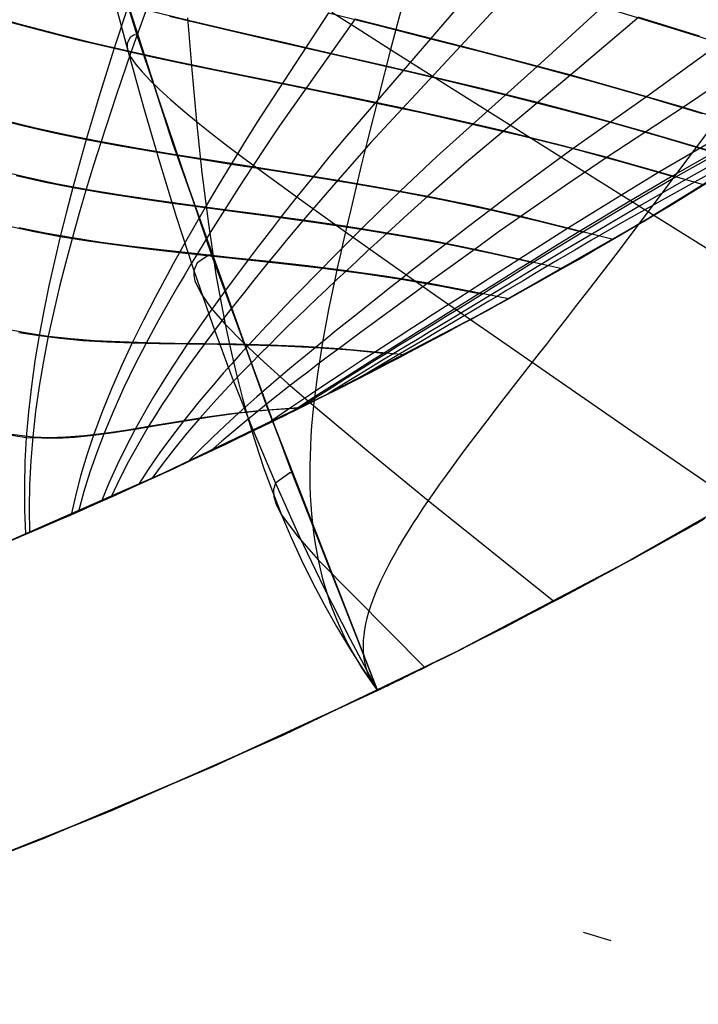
# Model space of a CAD drawing. Header units: millimetres. Extents: x -58 to 58, y -58 to 58.
# Tile 37 of 74: x 21.29 to 28.36, y -55.04 to -44.78. Entities that reach past the tile are written whole.
import ezdxf

# ---------------------------------------------------------------- set-up
doc = ezdxf.new("R2010")
doc.units = ezdxf.units.MM
doc.header["$MEASUREMENT"] = 0
doc.layers.add('Predefinito', color=5, linetype='Continuous')

msp = doc.modelspace()

# ---------------------------------------------------------------- linework, layer by layer
at = {"layer": 'Predefinito', "color": 9}
for points in [[(16.632, -55.042), (18.522, -54.435), (20.39, -53.763), (22.233, -53.028), (24.05, -52.229), (25.839, -51.367), (27.596, -50.445), (29.321, -49.462), (31.011, -48.421), (32.664, -47.322), (34.278, -46.166), (35.851, -44.955), (37.381, -43.691), (38.867, -42.375), (40.306, -41.008), (41.698, -39.592), (43.039, -38.13)], [(43.039, -38.13), (41.698, -39.592), (40.306, -41.008), (38.867, -42.375), (37.381, -43.691), (35.851, -44.955), (34.278, -46.166), (32.664, -47.322), (31.011, -48.421), (29.321, -49.462), (27.596, -50.445), (25.839, -51.367), (24.05, -52.229), (22.233, -53.028), (20.39, -53.763), (18.522, -54.435), (16.632, -55.042)], [(15.764, -52.17), (17.556, -51.595), (19.326, -50.958), (21.073, -50.261), (22.796, -49.504), (24.491, -48.687), (26.157, -47.813), (27.791, -46.882), (29.393, -45.894), (30.96, -44.853), (32.489, -43.757), (33.98, -42.61), (35.431, -41.412), (36.839, -40.164), (38.203, -38.868)], [(38.203, -38.868), (36.839, -40.164), (35.431, -41.412), (33.98, -42.61), (32.489, -43.757), (30.96, -44.853), (29.393, -45.894), (27.791, -46.882), (26.157, -47.813), (24.491, -48.687), (22.796, -49.504), (21.073, -50.261), (19.326, -50.958), (17.556, -51.595), (15.764, -52.17)], [(20.89, -39.013), (21.132, -40.082), (21.409, -41.192), (21.722, -42.345), (22.073, -43.542), (22.889, -46.08), (23.869, -48.818), (25.02, -51.771)], [(25.02, -51.771), (23.869, -48.818), (22.889, -46.08), (22.073, -43.542), (21.722, -42.345), (21.409, -41.192), (21.132, -40.082), (20.89, -39.013)], [(20.912, -39.114), (21.183, -40.292), (21.481, -41.465), (21.804, -42.63), (22.511, -44.942), (23.29, -47.233), (24.127, -49.502), (25.02, -51.771)], [(25.02, -51.771), (23.308, -52.564), (21.57, -53.301), (19.81, -53.98), (18.028, -54.601)], [(18.028, -54.601), (19.81, -53.98), (21.57, -53.301), (23.308, -52.564), (25.02, -51.771)], [(18.028, -54.601), (19.81, -53.98), (21.57, -53.301), (23.308, -52.564), (25.02, -51.771)], [(18.028, -54.601), (19.792, -53.987), (21.547, -53.31), (23.291, -52.572), (25.02, -51.771)], [(25.02, -51.771), (23.291, -52.572), (21.547, -53.31), (19.792, -53.987), (18.028, -54.601)], [(18.028, -54.601), (19.81, -53.98), (21.57, -53.301), (23.308, -52.564), (25.02, -51.771)], [(25.02, -51.771), (23.291, -52.572), (21.547, -53.31), (19.792, -53.987), (18.028, -54.601)]]:
    msp.add_lwpolyline(points, dxfattribs=at)
at = {"layer": 'Predefinito', "color": 9, "extrusion": (0.11358, 0.983049, 0.143923)}
msp.add_lwpolyline([(-33.215, 353.051), (-33.511, 353.42)], dxfattribs=at)
at = {"layer": 'Predefinito', "color": 9, "extrusion": (0.074686, 0.990655, 0.114122)}
msp.add_lwpolyline([(-30.222, 353.066), (-30.517, 353.512)], dxfattribs=at)
at = {"layer": 'Predefinito', "color": 9, "extrusion": (0.053623, 0.994391, 0.091165)}
msp.add_lwpolyline([(-28.571, 352.693), (-28.826, 353.124)], dxfattribs=at)
at = {"layer": 'Predefinito', "color": 9, "extrusion": (0.032954, 0.997517, 0.062235)}
msp.add_lwpolyline([(-26.939, 351.822), (-27.139, 352.199)], dxfattribs=at)
at = {"layer": 'Predefinito', "color": 9, "extrusion": (4.29924e-07, 1.75071e-07, 1)}
msp.add_lwpolyline([(18.444, -51.284), (19.855, -50.755), (21.251, -50.186), (22.63, -49.58)], dxfattribs=at)
at = {"layer": 'Predefinito', "color": 9, "extrusion": (-3.07447e-07, -1.25204e-07, 1)}
msp.add_lwpolyline([(22.63, -49.579), (21.251, -50.186), (19.855, -50.755), (18.444, -51.284)], dxfattribs=at)
at = {"layer": 'Predefinito', "color": 9, "extrusion": (1, 0, 0)}
for points in [[(-51.771, 60), (-51.771, 35)], [(-51.771, 320), (-51.771, 60)], [(-51.771, 345), (-51.771, 320)], [(-51.771, 345), (-51.771, 322.778)], [(-53.31, 35), (-53.31, 60)]]:
    msp.add_lwpolyline(points, dxfattribs=at)
at = {"layer": 'Predefinito', "color": 9}
for points in [[(20.977, -38.128, 52.234), (21.152, -39.304, 52.349), (21.357, -40.476, 52.471), (21.588, -41.643, 52.6), (21.844, -42.806, 52.731), (22.122, -43.964, 52.865), (22.269, -44.54, 52.941), (22.422, -45.116, 53.027), (22.581, -45.69, 53.128), (22.748, -46.261, 53.242), (22.922, -46.83, 53.371), (23.106, -47.395, 53.512), (23.3, -47.955, 53.666), (23.505, -48.511, 53.832), (23.723, -49.063, 54.009), (23.955, -49.612, 54.195), (24.201, -50.157, 54.389), (24.461, -50.699, 54.589), (24.734, -51.237, 54.793), (25.02, -51.771, 55)], [(20.977, -38.128, 327.766), (21.152, -39.304, 327.651), (21.357, -40.476, 327.529), (21.588, -41.643, 327.4), (21.844, -42.806, 327.269), (22.122, -43.964, 327.135), (22.269, -44.54, 327.059), (22.422, -45.116, 326.973), (22.581, -45.69, 326.872), (22.748, -46.261, 326.758), (22.922, -46.83, 326.629), (23.106, -47.395, 326.488), (23.3, -47.955, 326.334), (23.505, -48.511, 326.168), (23.723, -49.063, 325.991), (23.955, -49.612, 325.805), (24.201, -50.157, 325.611), (24.461, -50.699, 325.411), (24.734, -51.237, 325.207), (25.02, -51.771, 325)], [(25.671, -43.147, 39.436), (25.156, -45.091, 39.873), (24.912, -46.048, 40.094), (24.854, -46.285, 40.157), (24.796, -46.522, 40.227), (24.74, -46.757, 40.304), (24.713, -46.874, 40.346), (24.685, -46.991, 40.39), (24.659, -47.108, 40.437), (24.632, -47.224, 40.487), (24.607, -47.34, 40.539), (24.581, -47.456, 40.594), (24.557, -47.571, 40.651), (24.533, -47.686, 40.711), (24.51, -47.8, 40.773), (24.488, -47.914, 40.837), (24.467, -48.027, 40.905), (24.447, -48.14, 40.974), (24.428, -48.252, 41.046), (24.411, -48.363, 41.121), (24.394, -48.473, 41.197), (24.379, -48.583, 41.276), (24.365, -48.692, 41.358), (24.353, -48.8, 41.441), (24.342, -48.908, 41.527), (24.333, -49.014, 41.616), (24.326, -49.12, 41.706), (24.32, -49.224, 41.798), (24.316, -49.328, 41.893), (24.314, -49.431, 41.989), (24.313, -49.533, 42.088), (24.315, -49.634, 42.188), (24.318, -49.735, 42.29), (24.324, -49.834, 42.394), (24.331, -49.932, 42.5), (24.341, -50.03, 42.607), (24.352, -50.126, 42.716), (24.366, -50.222, 42.827), (24.382, -50.317, 42.939), (24.401, -50.41, 43.052), (24.421, -50.503, 43.167), (24.444, -50.595, 43.284), (24.469, -50.686, 43.401), (24.497, -50.775, 43.52), (24.527, -50.864, 43.64), (24.56, -50.952, 43.76), (24.594, -51.038, 43.882), (24.632, -51.124, 44.004), (24.672, -51.209, 44.127), (24.714, -51.292, 44.251), (24.806, -51.456, 44.499), (24.856, -51.537, 44.624), (24.908, -51.616, 44.749), (24.963, -51.694, 44.875), (25.02, -51.771, 45)], [(25.671, -43.147, 340.564), (25.156, -45.091, 340.127), (24.912, -46.048, 339.906), (24.854, -46.285, 339.843), (24.796, -46.522, 339.773), (24.74, -46.757, 339.696), (24.713, -46.874, 339.654), (24.685, -46.991, 339.61), (24.659, -47.108, 339.563), (24.632, -47.224, 339.513), (24.607, -47.34, 339.461), (24.581, -47.456, 339.406), (24.557, -47.571, 339.349), (24.533, -47.686, 339.289), (24.51, -47.8, 339.227), (24.488, -47.914, 339.163), (24.467, -48.027, 339.095), (24.447, -48.14, 339.026), (24.428, -48.252, 338.954), (24.411, -48.363, 338.879), (24.394, -48.473, 338.803), (24.379, -48.583, 338.724), (24.365, -48.692, 338.642), (24.353, -48.8, 338.559), (24.342, -48.908, 338.473), (24.333, -49.014, 338.384), (24.326, -49.12, 338.294), (24.32, -49.224, 338.202), (24.316, -49.328, 338.107), (24.314, -49.431, 338.011), (24.313, -49.533, 337.912), (24.315, -49.634, 337.812), (24.318, -49.735, 337.71), (24.324, -49.834, 337.606), (24.331, -49.932, 337.5), (24.341, -50.03, 337.393), (24.352, -50.126, 337.284), (24.366, -50.222, 337.173), (24.382, -50.317, 337.061), (24.401, -50.41, 336.948), (24.421, -50.503, 336.833), (24.444, -50.595, 336.716), (24.469, -50.686, 336.599), (24.497, -50.775, 336.48), (24.527, -50.864, 336.36), (24.56, -50.952, 336.24), (24.594, -51.038, 336.118), (24.632, -51.124, 335.996), (24.672, -51.209, 335.873), (24.714, -51.292, 335.749), (24.806, -51.456, 335.501), (24.856, -51.537, 335.376), (24.908, -51.616, 335.251), (24.963, -51.694, 335.125), (25.02, -51.771, 335)], [(22.858, -43.308, 341.78), (22.274, -45.078, 341.108), (22.129, -45.543, 340.924), (21.985, -46.028, 340.719), (21.915, -46.277, 340.607), (21.846, -46.529, 340.486), (21.779, -46.783, 340.357), (21.714, -47.039, 340.218), (21.653, -47.296, 340.069), (21.595, -47.553, 339.911), (21.541, -47.813, 339.745), (21.492, -48.073, 339.569), (21.449, -48.335, 339.384), (21.412, -48.6, 339.192), (21.381, -48.866, 338.991), (21.359, -49.133, 338.782), (21.345, -49.385, 338.579), (21.339, -49.637, 338.369), (21.341, -49.89, 338.155), (21.352, -50.143, 337.935)], [(23.081, -43.369, 37.829), (22.453, -45.11, 38.498), (22.295, -45.569, 38.681), (22.138, -46.049, 38.884), (22.061, -46.296, 38.997), (21.985, -46.545, 39.117), (21.911, -46.798, 39.247), (21.84, -47.051, 39.387), (21.771, -47.306, 39.536), (21.706, -47.562, 39.695), (21.645, -47.819, 39.862), (21.589, -48.077, 40.039), (21.538, -48.338, 40.225), (21.494, -48.6, 40.42), (21.457, -48.864, 40.623), (21.427, -49.129, 40.834), (21.407, -49.377, 41.037), (21.394, -49.626, 41.247), (21.39, -49.875, 41.462), (21.394, -50.125, 41.683)], [(26.162, -44.289, 346.742), (25.573, -44.978, 346.459), (24.675, -46.017, 346.014), (24.512, -46.214, 345.929), (24.347, -46.417, 345.836), (24.179, -46.627, 345.734), (24.009, -46.842, 345.622), (23.925, -46.951, 345.561), (23.84, -47.061, 345.498), (23.756, -47.172, 345.431), (23.672, -47.282, 345.362), (23.59, -47.391, 345.289), (23.508, -47.501, 345.213), (23.428, -47.611, 345.134), (23.348, -47.72, 345.052), (23.269, -47.83, 344.968), (23.192, -47.939, 344.88), (23.115, -48.049, 344.789), (23.04, -48.158, 344.696), (22.967, -48.268, 344.6), (22.894, -48.379, 344.501), (22.823, -48.489, 344.399), (22.754, -48.6, 344.294), (22.686, -48.712, 344.186), (22.62, -48.824, 344.076), (22.556, -48.936, 343.964), (22.494, -49.048, 343.848), (22.397, -49.234, 343.652), (22.305, -49.421, 343.45), (22.221, -49.609, 343.241), (22.143, -49.799, 343.027)], [(26.504, -44.383, 32.831), (25.887, -45.052, 33.106), (24.949, -46.061, 33.539), (24.778, -46.253, 33.622), (24.604, -46.452, 33.713), (24.427, -46.657, 33.812), (24.248, -46.867, 33.921), (24.158, -46.974, 33.98), (24.069, -47.082, 34.043), (23.98, -47.19, 34.108), (23.891, -47.297, 34.177), (23.804, -47.405, 34.249), (23.717, -47.512, 34.323), (23.632, -47.619, 34.401), (23.547, -47.726, 34.482), (23.464, -47.833, 34.566), (23.381, -47.94, 34.653), (23.3, -48.047, 34.743), (23.22, -48.153, 34.836), (23.141, -48.261, 34.932), (23.064, -48.368, 35.031), (22.988, -48.476, 35.133), (22.914, -48.583, 35.237), (22.841, -48.692, 35.344), (22.77, -48.8, 35.454), (22.701, -48.909, 35.567), (22.634, -49.018, 35.682), (22.527, -49.2, 35.88), (22.426, -49.383, 36.085), (22.332, -49.567, 36.296), (22.244, -49.754, 36.514)], [(20.822, -44.698, 337.305), (21.153, -44.794, 338.29), (21.507, -44.89, 339.251), (21.881, -44.985, 340.191), (22.274, -45.078, 341.108), (22.684, -45.169, 342.003), (23.113, -45.26, 342.877), (23.558, -45.352, 343.731), (24.02, -45.446, 344.565), (24.498, -45.543, 345.378), (24.99, -45.645, 346.17), (25.493, -45.752, 346.942), (26.007, -45.867, 347.695), (26.529, -45.99, 348.43), (27.057, -46.124, 349.148), (27.591, -46.267, 349.849), (28.126, -46.422, 350.534)], [(20.936, -44.724, 42.346), (21.283, -44.822, 41.349), (21.653, -44.919, 40.375), (22.043, -45.016, 39.425), (22.453, -45.11, 38.498), (22.881, -45.204, 37.593), (23.327, -45.298, 36.709), (23.792, -45.393, 35.846), (24.272, -45.49, 35.005), (24.769, -45.592, 34.186), (25.278, -45.699, 33.388), (25.799, -45.813, 32.611), (26.33, -45.936, 31.853), (26.868, -46.069, 31.113), (27.412, -46.212, 30.391), (28.425, -46.5, 29.103)], [(24.508, -44.709, 344.877), (23.761, -45.852, 344.395), (23.628, -46.065, 344.302), (23.494, -46.284, 344.202), (23.359, -46.509, 344.094), (23.223, -46.738, 343.976), (23.089, -46.972, 343.847), (23.022, -47.089, 343.778), (22.956, -47.206, 343.706), (22.891, -47.323, 343.632), (22.827, -47.441, 343.555), (22.702, -47.676, 343.392), (22.58, -47.911, 343.218), (22.464, -48.148, 343.034), (22.353, -48.386, 342.839), (22.248, -48.626, 342.633), (22.15, -48.868, 342.418), (22.06, -49.111, 342.193), (21.991, -49.317, 341.997), (21.929, -49.522, 341.795), (21.874, -49.73, 341.587), (21.826, -49.939, 341.374)], [(27.362, -44.645, 348.213), (26.682, -45.267, 347.957), (25.639, -46.205, 347.556), (25.448, -46.385, 347.48), (25.252, -46.572, 347.396), (25.052, -46.765, 347.303), (24.85, -46.963, 347.2), (24.749, -47.064, 347.144), (24.647, -47.165, 347.084), (24.546, -47.267, 347.021), (24.445, -47.368, 346.955), (24.346, -47.469, 346.885), (24.248, -47.57, 346.812), (24.15, -47.67, 346.736), (24.054, -47.77, 346.657), (23.958, -47.869, 346.575), (23.864, -47.969, 346.489), (23.771, -48.068, 346.4), (23.679, -48.167, 346.308), (23.589, -48.266, 346.213), (23.5, -48.366, 346.115), (23.412, -48.465, 346.015), (23.326, -48.564, 345.911), (23.241, -48.664, 345.804), (23.158, -48.763, 345.694), (23.077, -48.863, 345.581), (22.998, -48.963, 345.466), (22.872, -49.127, 345.27), (22.752, -49.292, 345.066), (22.638, -49.458, 344.856), (22.53, -49.625, 344.639)], [(22.607, -44.676, 38.327), (23.062, -44.787, 37.425), (23.535, -44.898, 36.545), (24.025, -45.011, 35.686), (24.531, -45.127, 34.851), (25.052, -45.246, 34.038), (25.586, -45.371, 33.246), (26.131, -45.502, 32.477), (26.686, -45.641, 31.727), (27.248, -45.789, 30.996), (27.815, -45.947, 30.283), (28.833, -46.248, 29.059)], [(24.508, -44.709, 344.877), (25.034, -44.842, 345.679), (25.573, -44.978, 346.459), (26.122, -45.12, 347.218), (26.682, -45.267, 347.957), (27.249, -45.422, 348.677), (27.823, -45.585, 349.378), (28.402, -45.757, 350.062)], [(24.542, -44.7, 41.289), (24.845, -44.893, 40.574), (25.156, -45.091, 39.873), (25.797, -45.497, 38.507), (26.461, -45.915, 37.187), (27.144, -46.345, 35.908), (27.843, -46.783, 34.666), (28.554, -47.227, 33.457)], [(24.542, -44.7, 338.711), (24.845, -44.893, 339.426), (25.156, -45.091, 340.127), (25.797, -45.497, 341.493), (26.461, -45.915, 342.813), (27.144, -46.345, 344.092), (27.843, -46.783, 345.334), (28.554, -47.227, 346.543)], [(27.362, -44.645, 348.213), (27.975, -44.832, 348.919), (28.594, -45.026, 349.605)], [(24.785, -44.772, 34.699), (23.999, -45.886, 35.171), (23.858, -46.095, 35.262), (23.716, -46.31, 35.36), (23.572, -46.531, 35.467), (23.427, -46.757, 35.583), (23.284, -46.987, 35.711), (23.213, -47.103, 35.779), (23.142, -47.218, 35.85), (23.072, -47.334, 35.924), (23.004, -47.449, 36.001), (22.936, -47.565, 36.081), (22.869, -47.68, 36.164), (22.738, -47.912, 36.337), (22.612, -48.144, 36.521), (22.492, -48.378, 36.716), (22.377, -48.614, 36.922), (22.27, -48.851, 37.138), (22.17, -49.09, 37.364), (22.093, -49.292, 37.561), (22.023, -49.495, 37.765), (21.959, -49.699, 37.974), (21.903, -49.905, 38.189)], [(27.741, -44.753, 31.352), (27.032, -45.356, 31.6), (25.947, -46.264, 31.985), (25.747, -46.439, 32.059), (25.543, -46.62, 32.139), (25.334, -46.807, 32.228), (25.123, -47, 32.328), (25.016, -47.098, 32.383), (24.909, -47.196, 32.441), (24.803, -47.295, 32.502), (24.698, -47.394, 32.567), (24.593, -47.492, 32.635), (24.49, -47.589, 32.706), (24.387, -47.686, 32.781), (24.286, -47.783, 32.859), (24.185, -47.879, 32.941), (24.086, -47.975, 33.025), (23.988, -48.071, 33.113), (23.892, -48.167, 33.204), (23.796, -48.262, 33.298), (23.702, -48.358, 33.395), (23.61, -48.453, 33.495), (23.519, -48.548, 33.599), (23.429, -48.644, 33.705), (23.341, -48.739, 33.814), (23.255, -48.834, 33.926), (23.171, -48.93, 34.041), (23.036, -49.087, 34.238), (22.907, -49.245, 34.442), (22.785, -49.403, 34.653), (22.668, -49.562, 34.87)], [(22.853, -44.744, 342.172), (23.308, -44.852, 343.043), (23.779, -44.962, 343.893), (24.266, -45.073, 344.722), (24.769, -45.188, 345.53), (25.284, -45.307, 346.316), (25.812, -45.431, 347.081), (26.349, -45.562, 347.826), (26.894, -45.701, 348.553), (27.446, -45.849, 349.262), (28.003, -46.007, 349.954), (28.562, -46.175, 350.629)], [(23.04, -44.759, 46.093), (23.084, -45.301, 46.221), (23.108, -45.571, 46.293), (23.133, -45.84, 46.372), (23.161, -46.109, 46.457), (23.19, -46.377, 46.549), (23.222, -46.643, 46.648), (23.257, -46.909, 46.754), (23.295, -47.173, 46.867), (23.336, -47.435, 46.986), (23.382, -47.696, 47.112), (23.431, -47.954, 47.245), (23.486, -48.21, 47.383), (23.545, -48.464, 47.528), (23.609, -48.715, 47.678), (23.679, -48.965, 47.833), (23.755, -49.212, 47.994), (23.836, -49.457, 48.159), (23.924, -49.699, 48.329), (24.019, -49.939, 48.504), (24.12, -50.177, 48.682), (24.227, -50.412, 48.864), (24.342, -50.646, 49.048), (24.463, -50.876, 49.235), (24.592, -51.104, 49.425), (24.728, -51.329, 49.616), (24.87, -51.551, 49.807), (25.02, -51.771, 50)], [(23.04, -44.759, 333.907), (23.084, -45.301, 333.779), (23.108, -45.571, 333.707), (23.133, -45.84, 333.628), (23.161, -46.109, 333.543), (23.19, -46.377, 333.451), (23.222, -46.643, 333.352), (23.257, -46.909, 333.246), (23.295, -47.173, 333.133), (23.336, -47.435, 333.014), (23.382, -47.696, 332.888), (23.431, -47.954, 332.755), (23.486, -48.21, 332.617), (23.545, -48.464, 332.472), (23.609, -48.715, 332.322), (23.679, -48.965, 332.167), (23.755, -49.212, 332.006), (23.836, -49.457, 331.841), (23.924, -49.699, 331.671), (24.019, -49.939, 331.496), (24.12, -50.177, 331.318), (24.227, -50.412, 331.136), (24.342, -50.646, 330.952), (24.463, -50.876, 330.765), (24.592, -51.104, 330.575), (24.728, -51.329, 330.384), (24.87, -51.551, 330.193), (25.02, -51.771, 330)], [(24.785, -44.772, 34.699), (25.33, -44.91, 33.891), (25.887, -45.052, 33.106), (26.455, -45.201, 32.343), (27.032, -45.356, 31.6), (27.617, -45.52, 30.877), (28.208, -45.692, 30.172), (29.223, -46.003, 29.012)], [(27.741, -44.753, 31.352), (28.371, -44.949, 30.644)], [(22.511, -44.942, 60), (22.485, -44.939, 58.249), (22.441, -44.965, 56.5), (22.41, -45.023, 54.757), (22.409, -45.065, 53.89), (22.422, -45.116, 53.027), (22.453, -45.176, 52.169), (22.502, -45.246, 51.316), (22.567, -45.325, 50.47), (22.649, -45.412, 49.632), (22.748, -45.508, 48.802), (22.862, -45.611, 47.981), (22.99, -45.722, 47.171), (23.133, -45.84, 46.372), (23.29, -45.965, 45.584), (23.46, -46.097, 44.809), (23.641, -46.234, 44.046), (23.833, -46.377, 43.293), (24.245, -46.676, 41.821), (24.685, -46.991, 40.39), (25.148, -47.318, 38.998), (25.628, -47.655, 37.641), (26.63, -48.351, 35.02), (27.671, -49.07, 32.503), (28.739, -49.803, 30.07)], [(22.511, -44.942, 320), (22.485, -44.939, 321.751), (22.441, -44.965, 323.5), (22.41, -45.023, 325.243), (22.409, -45.065, 326.11), (22.422, -45.116, 326.973), (22.453, -45.176, 327.831), (22.502, -45.246, 328.684), (22.567, -45.325, 329.53), (22.649, -45.412, 330.368), (22.748, -45.508, 331.198), (22.862, -45.611, 332.019), (22.99, -45.722, 332.829), (23.133, -45.84, 333.628), (23.29, -45.965, 334.416), (23.46, -46.097, 335.191), (23.641, -46.234, 335.954), (23.833, -46.377, 336.707), (24.245, -46.676, 338.179), (24.685, -46.991, 339.61), (25.148, -47.318, 341.002), (25.628, -47.655, 342.359), (26.63, -48.351, 344.98), (27.671, -49.07, 347.497), (28.739, -49.803, 349.93)], [(28.594, -45.026, 349.605), (27.823, -45.585, 349.378), (27.057, -46.124, 349.148), (26.42, -46.593, 348.963), (26.195, -46.762, 348.89), (25.966, -46.937, 348.808), (25.733, -47.116, 348.716), (25.616, -47.208, 348.664), (25.498, -47.3, 348.61), (25.381, -47.392, 348.552), (25.265, -47.484, 348.49), (25.149, -47.575, 348.425), (25.035, -47.665, 348.356), (24.922, -47.755, 348.284), (24.81, -47.844, 348.208), (24.699, -47.932, 348.129), (24.589, -48.02, 348.046), (24.481, -48.108, 347.96), (24.374, -48.195, 347.871), (24.269, -48.282, 347.779), (24.164, -48.368, 347.683), (24.062, -48.454, 347.585), (23.96, -48.54, 347.483), (23.861, -48.625, 347.377), (23.763, -48.71, 347.269), (23.667, -48.795, 347.158), (23.573, -48.879, 347.044), (23.433, -49.008, 346.863), (23.298, -49.135, 346.676), (23.169, -49.262, 346.483), (23.044, -49.389, 346.283)], [(29.007, -45.152, 29.955), (28.208, -45.692, 30.172), (27.412, -46.212, 30.391), (26.977, -46.507, 30.502), (26.517, -46.828, 30.633), (26.278, -46.996, 30.711), (26.036, -47.17, 30.799), (25.914, -47.258, 30.848), (25.791, -47.347, 30.901), (25.669, -47.436, 30.957), (25.547, -47.524, 31.017), (25.427, -47.612, 31.08), (25.308, -47.698, 31.147), (25.19, -47.785, 31.218), (25.073, -47.87, 31.292), (24.957, -47.955, 31.37), (24.843, -48.039, 31.451), (24.73, -48.123, 31.535), (24.618, -48.206, 31.623), (24.508, -48.288, 31.714), (24.399, -48.37, 31.809), (24.292, -48.452, 31.906), (24.186, -48.533, 32.007), (24.082, -48.614, 32.112), (23.98, -48.694, 32.219), (23.88, -48.773, 32.329), (23.782, -48.852, 32.443), (23.649, -48.96, 32.605), (23.521, -49.068, 32.772), (23.396, -49.174, 32.945), (23.276, -49.279, 33.123)], [(29.06, -45.15, 34.393), (27.537, -47.182, 34.727), (27.232, -47.577, 34.796), (27.08, -47.773, 34.839), (27.005, -47.87, 34.863), (26.929, -47.967, 34.889), (26.854, -48.064, 34.917), (26.779, -48.16, 34.949), (26.704, -48.256, 34.983), (26.63, -48.351, 35.02), (26.556, -48.447, 35.061), (26.482, -48.541, 35.105), (26.409, -48.635, 35.153), (26.336, -48.729, 35.204), (26.264, -48.821, 35.258), (26.193, -48.914, 35.315), (26.123, -49.005, 35.375), (26.054, -49.096, 35.439), (25.986, -49.186, 35.506), (25.919, -49.275, 35.576), (25.853, -49.363, 35.649), (25.789, -49.451, 35.725), (25.726, -49.537, 35.805), (25.665, -49.622, 35.887), (25.606, -49.707, 35.972), (25.548, -49.79, 36.06), (25.493, -49.872, 36.151), (25.439, -49.953, 36.245), (25.387, -50.032, 36.342), (25.337, -50.111, 36.441), (25.29, -50.188, 36.543), (25.245, -50.264, 36.648), (25.202, -50.339, 36.755), (25.161, -50.413, 36.864), (25.122, -50.485, 36.976), (25.087, -50.556, 37.09), (25.053, -50.626, 37.207), (25.022, -50.694, 37.325), (24.994, -50.761, 37.446), (24.969, -50.827, 37.568), (24.946, -50.891, 37.693), (24.926, -50.954, 37.819), (24.909, -51.016, 37.947), (24.895, -51.077, 38.077), (24.884, -51.135, 38.208), (24.876, -51.193, 38.341), (24.871, -51.249, 38.475), (24.869, -51.304, 38.61), (24.87, -51.357, 38.746), (24.874, -51.409, 38.883), (24.881, -51.459, 39.021), (24.891, -51.508, 39.16), (24.905, -51.556, 39.299), (24.921, -51.602, 39.439), (24.941, -51.646, 39.579), (24.964, -51.689, 39.719), (24.991, -51.731, 39.86), (25.02, -51.771, 40)], [(29.06, -45.15, 345.607), (27.537, -47.182, 345.273), (27.232, -47.577, 345.204), (27.08, -47.773, 345.161), (27.005, -47.87, 345.137), (26.929, -47.967, 345.111), (26.854, -48.064, 345.083), (26.779, -48.16, 345.051), (26.704, -48.256, 345.017), (26.63, -48.351, 344.98), (26.556, -48.447, 344.939), (26.482, -48.541, 344.895), (26.409, -48.635, 344.847), (26.336, -48.729, 344.796), (26.264, -48.821, 344.742), (26.193, -48.914, 344.685), (26.123, -49.005, 344.625), (26.054, -49.096, 344.561), (25.986, -49.186, 344.494), (25.919, -49.275, 344.424), (25.853, -49.363, 344.351), (25.789, -49.451, 344.275), (25.726, -49.537, 344.195), (25.665, -49.622, 344.113), (25.606, -49.707, 344.028), (25.548, -49.79, 343.94), (25.493, -49.872, 343.849), (25.439, -49.953, 343.755), (25.387, -50.032, 343.658), (25.337, -50.111, 343.559), (25.29, -50.188, 343.457), (25.245, -50.264, 343.352), (25.202, -50.339, 343.245), (25.161, -50.413, 343.136), (25.122, -50.485, 343.024), (25.087, -50.556, 342.91), (25.053, -50.626, 342.793), (25.022, -50.694, 342.675), (24.994, -50.761, 342.554), (24.969, -50.827, 342.432), (24.946, -50.891, 342.307), (24.926, -50.954, 342.181), (24.909, -51.016, 342.053), (24.895, -51.077, 341.923), (24.884, -51.135, 341.792), (24.876, -51.193, 341.659), (24.871, -51.249, 341.525), (24.869, -51.304, 341.39), (24.87, -51.357, 341.254), (24.874, -51.409, 341.117), (24.881, -51.459, 340.979), (24.891, -51.508, 340.84), (24.905, -51.556, 340.701), (24.921, -51.602, 340.561), (24.941, -51.646, 340.421), (24.964, -51.689, 340.281), (24.991, -51.731, 340.14), (25.02, -51.771, 340)], [(29.599, -45.762, 351.037), (27.592, -46.878, 350.613), (27.249, -47.078, 350.534), (27.074, -47.181, 350.488), (26.896, -47.286, 350.437), (26.717, -47.392, 350.381), (26.537, -47.5, 350.318), (26.357, -47.607, 350.249), (26.268, -47.661, 350.212), (26.179, -47.714, 350.173), (26.004, -47.818, 350.09), (25.83, -47.921, 350), (25.659, -48.022, 349.903), (25.491, -48.122, 349.8), (25.317, -48.225, 349.685), (25.146, -48.326, 349.563), (24.979, -48.425, 349.434), (24.815, -48.523, 349.298)], [(21.035, -45.813, 337.911), (21.333, -45.887, 338.867), (21.65, -45.96, 339.803), (21.985, -46.028, 340.719), (22.337, -46.094, 341.617), (22.705, -46.158, 342.496), (23.091, -46.221, 343.358), (23.494, -46.284, 344.202), (23.913, -46.349, 345.028), (24.347, -46.417, 345.836), (24.793, -46.491, 346.624), (25.252, -46.572, 347.396), (25.72, -46.662, 348.151), (26.195, -46.762, 348.89), (26.676, -46.873, 349.614), (27.161, -46.995, 350.323)], [(21.144, -45.832, 41.73), (21.457, -45.908, 40.761), (21.789, -45.98, 39.812), (22.138, -46.049, 38.884), (22.506, -46.115, 37.976), (22.892, -46.18, 37.085), (23.295, -46.245, 36.213), (23.716, -46.31, 35.36), (24.152, -46.379, 34.527), (24.604, -46.452, 33.713), (25.068, -46.532, 32.917), (25.543, -46.62, 32.139), (26.026, -46.718, 31.378), (26.517, -46.828, 30.633), (27.475, -47.068, 29.239)], [(28.802, -45.874, 29.484), (27.959, -46.366, 29.685), (27.499, -46.646, 29.785), (27.011, -46.949, 29.904), (26.759, -47.108, 29.975), (26.502, -47.272, 30.057), (26.372, -47.355, 30.103), (26.242, -47.439, 30.153), (26.112, -47.523, 30.206), (25.983, -47.606, 30.263), (25.855, -47.688, 30.324), (25.729, -47.769, 30.388), (25.604, -47.85, 30.457), (25.48, -47.929, 30.529), (25.357, -48.008, 30.604), (25.236, -48.087, 30.683), (25.116, -48.164, 30.766), (24.997, -48.241, 30.852), (24.88, -48.316, 30.941), (24.765, -48.392, 31.034), (24.651, -48.466, 31.13), (24.539, -48.54, 31.23), (24.429, -48.613, 31.333), (24.321, -48.685, 31.439), (24.215, -48.756, 31.548), (24.111, -48.826, 31.66), (23.981, -48.915, 31.808), (23.855, -49.002, 31.961)], [(28.95, -45.92, 29.316), (28.096, -46.406, 29.512), (27.63, -46.682, 29.609), (27.135, -46.981, 29.724), (26.879, -47.138, 29.794), (26.619, -47.299, 29.874), (26.487, -47.381, 29.92), (26.355, -47.464, 29.968), (26.223, -47.546, 30.021), (26.093, -47.628, 30.077), (25.963, -47.708, 30.137), (25.835, -47.788, 30.201), (25.708, -47.867, 30.269), (25.582, -47.946, 30.34), (25.458, -48.023, 30.415), (25.335, -48.1, 30.494), (25.213, -48.176, 30.576), (25.093, -48.251, 30.661), (24.975, -48.325, 30.75), (24.858, -48.398, 30.843), (24.743, -48.471, 30.939), (24.629, -48.543, 31.038), (24.518, -48.614, 31.14), (24.408, -48.684, 31.246), (24.301, -48.753, 31.355), (24.195, -48.821, 31.467), (24.11, -48.877, 31.561)], [(28.984, -45.938, 350.729), (28.126, -46.422, 350.534), (27.657, -46.697, 350.438), (27.16, -46.995, 350.323), (26.903, -47.152, 350.254), (26.642, -47.312, 350.173), (26.51, -47.394, 350.128), (26.377, -47.476, 350.079), (26.245, -47.558, 350.027), (26.114, -47.64, 349.97), (25.984, -47.72, 349.91), (25.856, -47.799, 349.846), (25.728, -47.878, 349.778), (25.602, -47.956, 349.707), (25.477, -48.033, 349.632), (25.354, -48.109, 349.553), (25.232, -48.184, 349.471), (25.112, -48.259, 349.385), (24.993, -48.333, 349.296), (24.876, -48.405, 349.204), (24.76, -48.478, 349.108), (24.647, -48.549, 349.009), (24.535, -48.619, 348.906), (24.425, -48.689, 348.8), (24.317, -48.757, 348.691), (24.199, -48.833, 348.566)], [(24.199, -48.833, 348.566), (24.268, -48.799, 348.659), (24.339, -48.763, 348.753), (24.413, -48.726, 348.847), (24.49, -48.688, 348.94), (24.57, -48.648, 349.034), (24.653, -48.605, 349.127), (24.74, -48.561, 349.221), (24.831, -48.515, 349.315), (24.926, -48.466, 349.408), (25.026, -48.415, 349.502), (25.13, -48.36, 349.596), (25.241, -48.303, 349.689), (25.357, -48.242, 349.783), (25.48, -48.177, 349.876), (25.612, -48.107, 349.97), (25.752, -48.032, 350.063), (25.903, -47.951, 350.157), (25.984, -47.907, 350.204), (26.068, -47.861, 350.251), (26.156, -47.813, 350.297), (26.248, -47.763, 350.344), (26.346, -47.709, 350.391), (26.45, -47.651, 350.438), (26.56, -47.59, 350.485), (26.679, -47.523, 350.531), (26.809, -47.45, 350.578), (26.952, -47.369, 350.625), (27.112, -47.278, 350.671), (27.295, -47.172, 350.718), (27.51, -47.047, 350.765), (27.771, -46.894, 350.811), (28.102, -46.696, 350.857), (29.295, -45.957, 350.995)], [(29.097, -45.964, 29.153), (28.231, -46.444, 29.344), (27.759, -46.716, 29.438), (27.258, -47.011, 29.549), (26.999, -47.166, 29.617), (26.735, -47.325, 29.696), (26.602, -47.406, 29.74), (26.468, -47.487, 29.788), (26.335, -47.568, 29.84), (26.202, -47.648, 29.895), (26.071, -47.728, 29.955), (25.941, -47.806, 30.018), (25.813, -47.884, 30.085), (25.685, -47.961, 30.156), (25.559, -48.037, 30.23), (25.435, -48.112, 30.308), (25.312, -48.186, 30.389), (25.19, -48.26, 30.474), (25.097, -48.316, 30.542), (25.005, -48.371, 30.612), (24.914, -48.427, 30.685), (24.825, -48.481, 30.759), (24.736, -48.535, 30.835), (24.648, -48.589, 30.913), (24.562, -48.642, 30.993), (24.476, -48.695, 31.075)], [(29.032, -46.124, 29.036), (28.109, -46.692, 29.139), (27.854, -46.844, 29.174), (27.64, -46.971, 29.208), (27.458, -47.078, 29.243), (27.3, -47.169, 29.278), (27.161, -47.25, 29.313), (27.035, -47.322, 29.347), (26.92, -47.387, 29.382), (26.815, -47.447, 29.417), (26.717, -47.502, 29.452), (26.625, -47.554, 29.487), (26.538, -47.602, 29.522), (26.456, -47.648, 29.557), (26.304, -47.732, 29.626), (26.164, -47.809, 29.696), (26.034, -47.88, 29.766), (25.912, -47.946, 29.836), (25.798, -48.007, 29.905), (25.69, -48.065, 29.975), (25.588, -48.12, 30.045), (25.49, -48.171, 30.115), (25.397, -48.221, 30.185), (25.308, -48.267, 30.254), (25.223, -48.312, 30.324), (25.141, -48.355, 30.394), (25.062, -48.396, 30.464), (24.986, -48.435, 30.534), (24.913, -48.473, 30.603), (24.842, -48.509, 30.673), (24.708, -48.578, 30.812), (24.582, -48.641, 30.952), (24.463, -48.701, 31.091), (24.351, -48.757, 31.231), (24.246, -48.81, 31.37), (24.146, -48.859, 31.51), (24.051, -48.906, 31.649), (23.961, -48.95, 31.789), (23.875, -48.992, 31.928), (23.793, -49.032, 32.068), (23.714, -49.07, 32.208), (23.64, -49.106, 32.347), (23.568, -49.141, 32.487), (23.434, -49.205, 32.766), (23.309, -49.264, 33.045), (23.193, -49.318, 33.325), (23.085, -49.369, 33.604), (22.984, -49.417, 33.883), (22.888, -49.461, 34.162), (22.798, -49.503, 34.442), (22.63, -49.579, 35)], [(21.084, -46.355, 41.953), (21.367, -46.422, 40.989), (21.668, -46.486, 40.044), (21.985, -46.545, 39.117), (22.32, -46.601, 38.208), (22.672, -46.654, 37.316), (23.041, -46.706, 36.441), (23.427, -46.757, 35.583), (23.83, -46.81, 34.743), (24.248, -46.867, 33.921), (24.679, -46.929, 33.116), (25.123, -47, 32.328), (25.576, -47.079, 31.556), (26.036, -47.17, 30.799), (26.944, -47.374, 29.375)], [(21.255, -46.405, 338.64), (21.542, -46.469, 339.572), (21.846, -46.529, 340.486), (22.165, -46.584, 341.383), (22.502, -46.637, 342.264), (22.854, -46.688, 343.128), (23.223, -46.738, 343.976), (23.609, -46.789, 344.807), (24.009, -46.842, 345.622), (24.424, -46.899, 346.419), (24.85, -46.963, 347.2), (25.287, -47.035, 347.965), (25.733, -47.116, 348.716), (26.186, -47.209, 349.451), (26.642, -47.312, 350.173)], [(21.185, -46.931, 338.381), (21.442, -46.987, 339.308), (21.714, -47.039, 340.218), (22.001, -47.085, 341.112), (22.304, -47.128, 341.991), (22.622, -47.168, 342.856), (22.956, -47.206, 343.706), (23.307, -47.243, 344.542), (23.672, -47.282, 345.362), (24.052, -47.323, 346.166), (24.445, -47.368, 346.955), (24.85, -47.422, 347.73), (25.265, -47.484, 348.49), (25.687, -47.556, 349.237), (26.114, -47.639, 349.97)], [(21.285, -46.945, 41.25), (21.555, -47.001, 40.309), (21.84, -47.051, 39.387), (22.14, -47.097, 38.48), (22.458, -47.14, 37.588), (22.792, -47.18, 36.711), (23.142, -47.218, 35.85), (23.509, -47.257, 35.005), (23.891, -47.297, 34.177), (24.288, -47.342, 33.364), (24.698, -47.394, 32.567), (25.118, -47.454, 31.784), (25.547, -47.524, 31.017), (26.388, -47.686, 29.587)], [(23.29, -47.233, 60), (23.26, -47.233, 58.372), (23.141, -47.315, 55.124), (23.106, -47.395, 53.512), (23.105, -47.445, 52.711), (23.117, -47.5, 51.913), (23.177, -47.63, 50.332), (23.283, -47.782, 48.774), (23.431, -47.954, 47.245), (23.618, -48.144, 45.748), (23.839, -48.351, 44.283), (24.086, -48.57, 42.848), (24.353, -48.8, 41.441), (24.93, -49.284, 38.707), (25.548, -49.79, 36.06), (26.857, -50.842, 30.968)], [(23.29, -47.233, 320), (23.26, -47.233, 321.628), (23.141, -47.315, 324.876), (23.106, -47.395, 326.488), (23.105, -47.445, 327.289), (23.117, -47.5, 328.087), (23.177, -47.63, 329.668), (23.283, -47.782, 331.226), (23.431, -47.954, 332.755), (23.618, -48.144, 334.252), (23.839, -48.351, 335.717), (24.086, -48.57, 337.152), (24.353, -48.8, 338.559), (24.93, -49.284, 341.293), (25.548, -49.79, 343.94), (26.857, -50.842, 349.032)], [(21.162, -48.005, 41.874), (21.369, -48.045, 40.949), (21.589, -48.077, 40.039), (21.822, -48.103, 39.142), (22.07, -48.122, 38.256), (22.333, -48.135, 37.383), (22.612, -48.144, 36.521), (22.908, -48.15, 35.672), (23.22, -48.153, 34.836), (23.548, -48.158, 34.014), (23.892, -48.167, 33.204), (24.249, -48.182, 32.407), (24.618, -48.206, 31.623), (25.301, -48.271, 30.26)], [(21.283, -48.039, 338.673), (21.492, -48.073, 339.569), (21.714, -48.1, 340.452), (21.95, -48.122, 341.324), (22.199, -48.137, 342.185), (22.464, -48.148, 343.034), (22.744, -48.154, 343.871), (23.04, -48.158, 344.696), (23.352, -48.162, 345.508), (23.679, -48.167, 346.308), (24.02, -48.178, 347.096), (24.374, -48.195, 347.871), (24.739, -48.222, 348.634), (25.112, -48.259, 349.385)], [(20.536, -48.441, 60.001), (20.493, -48.437, 58.146), (20.341, -48.519, 54.245), (20.322, -48.606, 52.227), (20.37, -48.706, 50.231), (20.479, -48.813, 48.266), (20.646, -48.921, 46.339), (20.863, -49.017, 44.458), (21.125, -49.09, 42.624), (21.427, -49.129, 40.834), (21.593, -49.133, 39.953), (21.772, -49.128, 39.081), (21.964, -49.114, 38.218), (22.17, -49.09, 37.364), (22.393, -49.058, 36.518), (22.634, -49.018, 35.682), (22.893, -48.974, 34.857), (23.171, -48.93, 34.041), (23.468, -48.888, 33.236), (23.782, -48.852, 32.443), (24.195, -48.821, 31.467), (24.227, -48.819, 31.396)], [(20.539, -48.45, 319.995), (20.498, -48.445, 321.811), (20.347, -48.523, 325.624), (20.324, -48.607, 327.598), (20.365, -48.704, 329.553), (20.464, -48.808, 331.48), (20.619, -48.914, 333.371), (20.824, -49.011, 335.219), (21.072, -49.088, 337.022), (21.359, -49.133, 338.782), (21.685, -49.14, 340.504), (21.866, -49.13, 341.353), (22.06, -49.111, 342.193), (22.269, -49.083, 343.025), (22.494, -49.048, 343.848), (22.737, -49.007, 344.662), (22.998, -48.963, 345.466), (23.277, -48.919, 346.26), (23.573, -48.879, 347.044), (23.886, -48.847, 347.817), (24.211, -48.825, 348.579)], [(22.63, -49.579, 345), (22.763, -49.519, 345.446), (22.906, -49.453, 345.892), (23.063, -49.379, 346.337), (23.148, -49.34, 346.56), (23.237, -49.298, 346.783), (23.331, -49.253, 347.006), (23.431, -49.206, 347.229), (23.537, -49.155, 347.452), (23.651, -49.101, 347.675), (23.773, -49.042, 347.897), (23.837, -49.011, 348.008), (23.904, -48.978, 348.12), (23.973, -48.944, 348.231), (24.045, -48.909, 348.343), (24.121, -48.872, 348.454), (24.199, -48.833, 348.566)], [(24.127, -49.502, 60), (24.104, -49.504, 58.545), (23.955, -49.612, 54.195), (23.934, -49.677, 52.755), (23.938, -49.753, 51.325), (23.967, -49.841, 49.907), (24.019, -49.939, 48.504), (24.181, -50.161, 45.747), (24.401, -50.41, 43.052), (25.511, -51.531, 32.735)], [(24.127, -49.502, 320), (24.104, -49.504, 321.455), (23.955, -49.612, 325.805), (23.934, -49.677, 327.245), (23.938, -49.753, 328.675), (23.967, -49.841, 330.093), (24.019, -49.939, 331.496), (24.181, -50.161, 334.253), (24.401, -50.41, 336.948), (25.511, -51.531, 347.265)], [(22.63, -49.579, 345), (22.438, -49.667, 344.288), (22.263, -49.745, 343.569), (22.105, -49.816, 342.847), (21.959, -49.88, 342.115), (21.826, -49.939, 341.375), (21.591, -50.041, 339.868), (21.395, -50.125, 338.328), (21.235, -50.193, 336.757), (21.109, -50.246, 335.159), (20.982, -50.299, 332.729), (20.938, -50.318, 331.096), (20.924, -50.323, 329.463), (20.977, -50.301, 326.193), (21.164, -50.223, 321.482), (21.188, -50.213, 320)], [(21.188, -50.213, 60.003), (21.164, -50.223, 58.521), (20.938, -50.318, 52.18), (20.924, -50.323, 50.544), (20.938, -50.318, 48.909), (21.016, -50.285, 46.46), (21.167, -50.222, 44.043), (21.312, -50.16, 42.445), (21.488, -50.085, 40.903), (21.703, -49.992, 39.374), (21.826, -49.939, 38.622), (21.96, -49.88, 37.882), (22.105, -49.816, 37.151), (22.264, -49.745, 36.429), (22.438, -49.667, 35.712), (22.63, -49.579, 35)], [(28.431, -49.979, 30.15), (28.346, -50.027, 30.174), (28.268, -50.072, 30.197), (28.126, -50.151, 30.244), (28, -50.222, 30.291), (27.887, -50.285, 30.339), (27.782, -50.343, 30.386), (27.685, -50.397, 30.433), (27.592, -50.448, 30.48), (27.504, -50.495, 30.528), (27.421, -50.541, 30.576), (27.341, -50.584, 30.623), (27.266, -50.624, 30.671), (27.193, -50.663, 30.718), (27.124, -50.701, 30.766), (27.057, -50.736, 30.814), (26.931, -50.803, 30.909), (26.814, -50.865, 31.004), (26.704, -50.923, 31.099), (26.601, -50.977, 31.194), (26.504, -51.027, 31.289), (26.412, -51.075, 31.384), (26.325, -51.12, 31.479), (26.242, -51.162, 31.575), (26.164, -51.203, 31.67), (26.089, -51.241, 31.765), (26.018, -51.277, 31.86), (25.951, -51.311, 31.955), (25.887, -51.343, 32.05), (25.826, -51.374, 32.145), (25.768, -51.403, 32.24), (25.713, -51.43, 32.336), (25.661, -51.456, 32.431), (25.611, -51.481, 32.526), (25.564, -51.505, 32.621), (25.519, -51.527, 32.716), (25.476, -51.548, 32.812), (25.436, -51.568, 32.907), (25.398, -51.587, 33.002), (25.361, -51.605, 33.097), (25.327, -51.622, 33.192), (25.295, -51.637, 33.287), (25.264, -51.652, 33.382), (25.236, -51.666, 33.477), (25.209, -51.679, 33.572), (25.184, -51.692, 33.668), (25.161, -51.703, 33.763), (25.14, -51.713, 33.858), (25.12, -51.723, 33.953), (25.103, -51.731, 34.048), (25.087, -51.739, 34.144), (25.073, -51.746, 34.239), (25.06, -51.752, 34.334), (25.05, -51.757, 34.429), (25.041, -51.761, 34.524), (25.033, -51.765, 34.619), (25.028, -51.767, 34.715), (25.023, -51.769, 34.81), (25.021, -51.771, 34.905), (25.02, -51.771, 35)], [(25.02, -51.771, 345), (25.021, -51.771, 345.095), (25.024, -51.769, 345.19), (25.028, -51.767, 345.285), (25.034, -51.764, 345.38), (25.041, -51.761, 345.476), (25.051, -51.756, 345.571), (25.062, -51.751, 345.666), (25.074, -51.745, 345.761), (25.088, -51.738, 345.856), (25.104, -51.73, 345.951), (25.122, -51.722, 346.046), (25.141, -51.712, 346.141), (25.163, -51.702, 346.237), (25.185, -51.691, 346.332), (25.21, -51.679, 346.427), (25.237, -51.666, 346.522), (25.265, -51.652, 346.617), (25.295, -51.637, 346.712), (25.327, -51.622, 346.807), (25.361, -51.605, 346.903), (25.398, -51.587, 346.998), (25.436, -51.568, 347.093), (25.476, -51.548, 347.188), (25.519, -51.527, 347.283), (25.564, -51.505, 347.378), (25.611, -51.481, 347.473), (25.661, -51.456, 347.568), (25.714, -51.43, 347.664), (25.769, -51.402, 347.759), (25.827, -51.373, 347.854), (25.888, -51.343, 347.949), (25.952, -51.31, 348.044), (26.019, -51.276, 348.139), (26.09, -51.24, 348.234), (26.164, -51.202, 348.329), (26.242, -51.162, 348.425), (26.324, -51.12, 348.52), (26.411, -51.075, 348.615), (26.503, -51.028, 348.71), (26.6, -50.977, 348.805), (26.703, -50.923, 348.9), (26.813, -50.866, 348.995), (26.931, -50.804, 349.091), (27.057, -50.736, 349.186), (27.123, -50.701, 349.233), (27.193, -50.664, 349.281), (27.265, -50.625, 349.328), (27.341, -50.584, 349.376), (27.42, -50.541, 349.423), (27.503, -50.496, 349.471), (27.59, -50.448, 349.518), (27.682, -50.398, 349.566), (27.781, -50.343, 349.614), (27.887, -50.285, 349.661), (28, -50.222, 349.709), (28.124, -50.152, 349.757), (28.262, -50.075, 349.804), (28.337, -50.033, 349.828), (28.417, -49.987, 349.852)]]:
    msp.add_polyline3d(points, dxfattribs=at)

doc.saveas('drawing.dxf')
